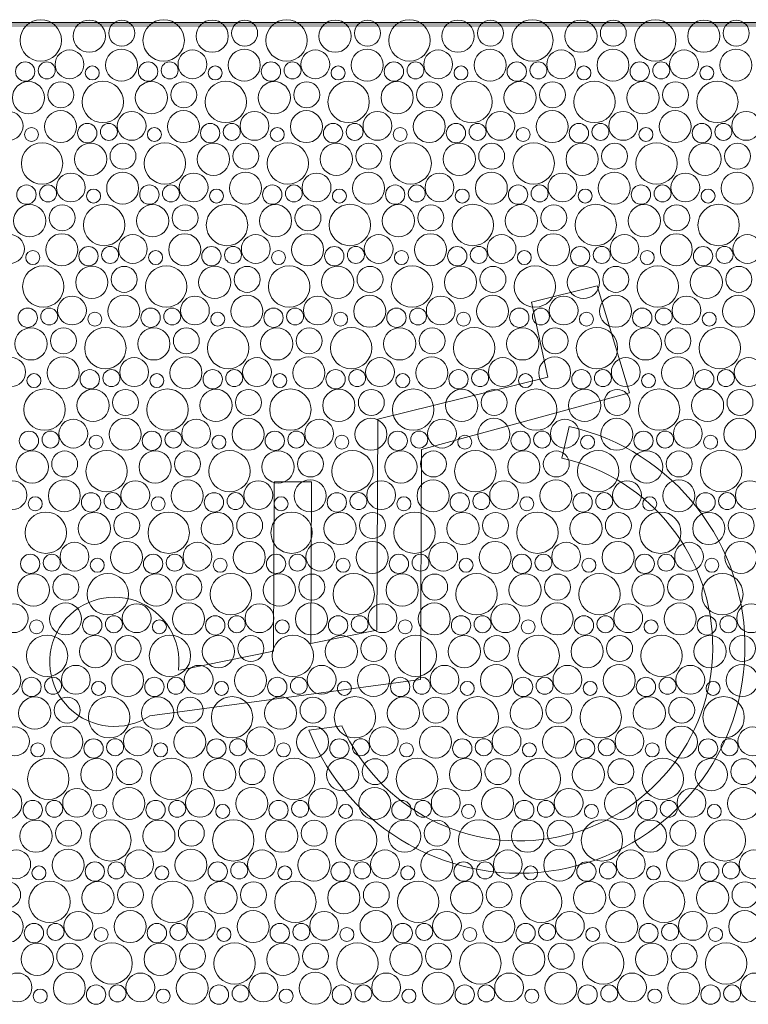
# Model space of a CAD drawing. Header units: metres. Extents: x -167 to 338, y -186 to 508.
# Tile 118 of 256: x 68.02 to 70.18, y 19.35 to 22.26. Entities that reach past the tile are written whole.
import ezdxf
from ezdxf.enums import TextEntityAlignment as Align

# ---------------------------------------------------------------- set-up
doc = ezdxf.new("R2010")
doc.units = ezdxf.units.M
doc.header["$MEASUREMENT"] = 0
doc.linetypes.add('Öffnungslinie Tür Fenster', pattern=[0.23, 0.15, -0.08])
for name, color, linetype in [('60 Gelände 2D Übersicht', 7, 'Continuous'), ('60 Stellplätze', 7, 'Continuous'), ('94 Genehmigungsplanung Bemaßung', 7, 'Continuous')]:
    doc.layers.add(name, color=color, linetype=linetype)
doc.styles.add('ERSTELLTER_STIL_1', font='arial.ttf')
doc.styles.add('ERSTELLTER_STIL_2', font='arial.ttf')
doc.dimstyles.new('ERSTELLTER_STIL__2', dxfattribs={"dimtxt": 0.25, "dimasz": 0.19, "dimexe": 0.18, "dimexo": 0.1, "dimgap": 0, "dimtad": 1, "dimzin": 0, "dimdsep": 46, "dimtxsty": 'ERSTELLTER_STIL_1', "dimblk": 'ARROWHEAD_6', "dimblk1": 'ARROWHEAD_6', "dimblk2": 'ARROWHEAD_6', "dimcen": 0.09, "dimclrd": 7, "dimclre": 7, "dimclrt": 7, "dimazin": 0, "dimtfac": 1, "dimtdec": 4, "dimtmove": 0, "dimatfit": 3, "dimfxl": 1, "dimtolj": 1, "dimtzin": 0, "dimarcsym": 0})

# ---------------------------------------------------------------- blocks, each defined once
blk = doc.blocks.new('*X45', base_point=(27236.1321, 33357.279))
at = {"layer": '60 Gelände 2D Übersicht', "color": 9, "linetype": 'Continuous', "lineweight": 18}
for centre, radius in [((68.0831, 22.2011), 0.0612), ((68.2267, 22.2136), 0.0477), ((68.3227, 22.2224), 0.0384), ((68.4468, 22.2011), 0.0612), ((68.5904, 22.2136), 0.0477), ((68.6864, 22.2224), 0.0384), ((68.8105, 22.2011), 0.0612), ((68.9541, 22.2136), 0.0477), ((69.0501, 22.2224), 0.0384), ((69.1742, 22.2011), 0.0612), ((69.3178, 22.2136), 0.0477), ((69.4138, 22.2224), 0.0384), ((69.5379, 22.2011), 0.0612), ((69.6815, 22.2136), 0.0477), ((69.7775, 22.2224), 0.0384), ((69.9017, 22.2011), 0.0612), ((70.0452, 22.2136), 0.0477), ((70.1413, 22.2224), 0.0384), ((68.1682, 22.1302), 0.0426), ((68.3217, 22.128), 0.0473), ((68.5319, 22.1302), 0.0426), ((68.6854, 22.128), 0.0473), ((68.8956, 22.1302), 0.0426), ((69.0491, 22.128), 0.0473), ((69.2593, 22.1302), 0.0426), ((69.4128, 22.128), 0.0473), ((69.623, 22.1302), 0.0426), ((69.7765, 22.128), 0.0473), ((69.9868, 22.1302), 0.0426), ((70.1402, 22.128), 0.0473), ((68.037, 22.1089), 0.0286), ((68.1008, 22.1125), 0.0251), ((68.4007, 22.1089), 0.0286), ((68.4646, 22.1125), 0.0251), ((68.7644, 22.1089), 0.0286), ((68.8283, 22.1125), 0.0251), ((69.1281, 22.1089), 0.0286), ((69.192, 22.1125), 0.0251), ((69.4918, 22.1089), 0.0286), ((69.5557, 22.1125), 0.0251), ((69.8556, 22.1089), 0.0286), ((69.9194, 22.1125), 0.0251), ((68.2356, 22.1048), 0.0207), ((68.5993, 22.1048), 0.0207), ((68.963, 22.1048), 0.0207), ((69.3267, 22.1048), 0.0207), ((69.6904, 22.1048), 0.0207), ((70.0541, 22.1048), 0.0207), ((68.0467, 22.0316), 0.0477), ((68.1427, 22.0404), 0.0384), ((68.2668, 22.0191), 0.0612), ((68.4104, 22.0316), 0.0477), ((68.5064, 22.0404), 0.0384), ((68.6305, 22.0191), 0.0612), ((68.7741, 22.0316), 0.0477), ((68.8701, 22.0404), 0.0384), ((68.9942, 22.0191), 0.0612), ((69.1378, 22.0316), 0.0477), ((69.2338, 22.0404), 0.0384), ((69.3579, 22.0191), 0.0612), ((69.5015, 22.0316), 0.0477), ((69.5975, 22.0404), 0.0384), ((69.7217, 22.0191), 0.0612), ((69.8652, 22.0316), 0.0477), ((69.9613, 22.0404), 0.0384), ((70.0854, 22.0191), 0.0612), ((67.9882, 21.9482), 0.0426), ((68.1417, 21.946), 0.0473), ((68.3519, 21.9482), 0.0426), ((68.5054, 21.946), 0.0473), ((68.7156, 21.9482), 0.0426), ((68.8691, 21.946), 0.0473), ((69.0793, 21.9482), 0.0426), ((69.2328, 21.946), 0.0473), ((69.443, 21.9482), 0.0426), ((69.5965, 21.946), 0.0473), ((69.8068, 21.9482), 0.0426), ((69.9602, 21.946), 0.0473), ((70.1705, 21.9482), 0.0426), ((68.0556, 21.9228), 0.0207), ((68.2207, 21.9269), 0.0286), ((68.2846, 21.9305), 0.0251), ((68.4193, 21.9228), 0.0207), ((68.5844, 21.9269), 0.0286), ((68.6483, 21.9305), 0.0251), ((68.783, 21.9228), 0.0207), ((68.9481, 21.9269), 0.0286), ((69.012, 21.9305), 0.0251), ((69.1467, 21.9228), 0.0207), ((69.3118, 21.9269), 0.0286), ((69.3757, 21.9305), 0.0251), ((69.5104, 21.9228), 0.0207), ((69.6756, 21.9269), 0.0286), ((69.7394, 21.9305), 0.0251), ((69.8741, 21.9228), 0.0207), ((70.0393, 21.9269), 0.0286), ((70.1031, 21.9305), 0.0251), ((68.0868, 21.8371), 0.0612), ((68.4505, 21.8371), 0.0612), ((68.8142, 21.8371), 0.0612), ((69.1779, 21.8371), 0.0612), ((69.5417, 21.8371), 0.0612), ((69.9054, 21.8371), 0.0612), ((68.2304, 21.8496), 0.0477), ((68.3264, 21.8584), 0.0384), ((68.5941, 21.8496), 0.0477), ((68.6901, 21.8584), 0.0384), ((68.9578, 21.8496), 0.0477), ((69.0538, 21.8584), 0.0384), ((69.3215, 21.8496), 0.0477), ((69.4175, 21.8584), 0.0384), ((69.6852, 21.8496), 0.0477), ((69.7813, 21.8584), 0.0384), ((70.0489, 21.8496), 0.0477), ((70.145, 21.8584), 0.0384), ((68.3254, 21.764), 0.0473), ((68.6891, 21.764), 0.0473), ((69.0528, 21.764), 0.0473), ((69.4165, 21.764), 0.0473), ((69.7802, 21.764), 0.0473), ((70.1439, 21.764), 0.0473), ((68.1719, 21.7662), 0.0426), ((68.5356, 21.7662), 0.0426), ((68.8993, 21.7662), 0.0426), ((69.263, 21.7662), 0.0426), ((69.6268, 21.7662), 0.0426), ((69.9905, 21.7662), 0.0426), ((68.0407, 21.7449), 0.0286), ((68.1046, 21.7485), 0.0251), ((68.2393, 21.7408), 0.0207), ((68.4044, 21.7449), 0.0286), ((68.4683, 21.7485), 0.0251), ((68.603, 21.7408), 0.0207), ((68.7681, 21.7449), 0.0286), ((68.832, 21.7485), 0.0251), ((68.9667, 21.7408), 0.0207), ((69.1318, 21.7449), 0.0286), ((69.1957, 21.7485), 0.0251), ((69.3304, 21.7408), 0.0207), ((69.4956, 21.7449), 0.0286), ((69.5594, 21.7485), 0.0251), ((69.6941, 21.7408), 0.0207), ((69.8593, 21.7449), 0.0286), ((69.9231, 21.7485), 0.0251), ((70.0578, 21.7408), 0.0207), ((68.0504, 21.6676), 0.0477), ((68.1464, 21.6764), 0.0384), ((68.2705, 21.6551), 0.0612), ((68.4141, 21.6676), 0.0477), ((68.5101, 21.6764), 0.0384), ((68.6342, 21.6551), 0.0612), ((68.7778, 21.6676), 0.0477), ((68.8738, 21.6764), 0.0384), ((68.9979, 21.6551), 0.0612), ((69.1415, 21.6676), 0.0477), ((69.2375, 21.6764), 0.0384), ((69.3617, 21.6551), 0.0612), ((69.5052, 21.6676), 0.0477), ((69.6013, 21.6764), 0.0384), ((69.7254, 21.6551), 0.0612), ((69.8689, 21.6676), 0.0477), ((69.965, 21.6764), 0.0384), ((70.0891, 21.6551), 0.0612), ((67.9919, 21.5842), 0.0426), ((68.1454, 21.582), 0.0473), ((68.3556, 21.5842), 0.0426), ((68.5091, 21.582), 0.0473), ((68.7193, 21.5842), 0.0426), ((68.8728, 21.582), 0.0473), ((69.083, 21.5842), 0.0426), ((69.2365, 21.582), 0.0473), ((69.4468, 21.5842), 0.0426), ((69.6002, 21.582), 0.0473), ((69.8105, 21.5842), 0.0426), ((69.9639, 21.582), 0.0473), ((70.1742, 21.5842), 0.0426), ((68.0593, 21.5588), 0.0207), ((68.2244, 21.5629), 0.0286), ((68.2883, 21.5665), 0.0251), ((68.423, 21.5588), 0.0207), ((68.5881, 21.5629), 0.0286), ((68.652, 21.5665), 0.0251), ((68.7867, 21.5588), 0.0207), ((68.9518, 21.5629), 0.0286), ((69.0157, 21.5665), 0.0251), ((69.1504, 21.5588), 0.0207), ((69.3156, 21.5629), 0.0286), ((69.3794, 21.5665), 0.0251), ((69.5141, 21.5588), 0.0207), ((69.6793, 21.5629), 0.0286), ((69.7431, 21.5665), 0.0251), ((69.8778, 21.5588), 0.0207), ((70.043, 21.5629), 0.0286), ((70.1068, 21.5665), 0.0251), ((68.0905, 21.4731), 0.0612), ((68.2341, 21.4856), 0.0477), ((68.3301, 21.4944), 0.0384), ((68.4542, 21.4731), 0.0612), ((68.5978, 21.4856), 0.0477), ((68.6938, 21.4944), 0.0384), ((68.8179, 21.4731), 0.0612), ((68.9615, 21.4856), 0.0477), ((69.0575, 21.4944), 0.0384), ((69.1817, 21.4731), 0.0612), ((69.3252, 21.4856), 0.0477), ((69.4213, 21.4944), 0.0384), ((69.5454, 21.4731), 0.0612), ((69.6889, 21.4856), 0.0477), ((69.785, 21.4944), 0.0384), ((69.9091, 21.4731), 0.0612), ((70.0526, 21.4856), 0.0477), ((70.1487, 21.4944), 0.0384), ((68.1756, 21.4022), 0.0426), ((68.3291, 21.4), 0.0473), ((68.5393, 21.4022), 0.0426), ((68.6928, 21.4), 0.0473), ((68.903, 21.4022), 0.0426), ((69.0565, 21.4), 0.0473), ((69.2668, 21.4022), 0.0426), ((69.4202, 21.4), 0.0473), ((69.6305, 21.4022), 0.0426), ((69.7839, 21.4), 0.0473), ((69.9942, 21.4022), 0.0426), ((70.1476, 21.4), 0.0473), ((68.0444, 21.3809), 0.0286), ((68.1083, 21.3845), 0.0251), ((68.4081, 21.3809), 0.0286), ((68.472, 21.3845), 0.0251), ((68.7718, 21.3809), 0.0286), ((68.8357, 21.3845), 0.0251), ((69.1356, 21.3809), 0.0286), ((69.1994, 21.3845), 0.0251), ((69.4993, 21.3809), 0.0286), ((69.5631, 21.3845), 0.0251), ((69.863, 21.3809), 0.0286), ((69.9268, 21.3845), 0.0251), ((68.243, 21.3768), 0.0207), ((68.6067, 21.3768), 0.0207), ((68.9704, 21.3768), 0.0207), ((69.3341, 21.3768), 0.0207), ((69.6978, 21.3768), 0.0207), ((70.0615, 21.3768), 0.0207), ((68.0541, 21.3036), 0.0477), ((68.1501, 21.3124), 0.0384), ((68.2742, 21.2911), 0.0612), ((68.4178, 21.3036), 0.0477), ((68.5138, 21.3124), 0.0384), ((68.6379, 21.2911), 0.0612), ((68.7815, 21.3036), 0.0477), ((68.8775, 21.3124), 0.0384), ((69.0017, 21.2911), 0.0612), ((69.1452, 21.3036), 0.0477), ((69.2413, 21.3124), 0.0384), ((69.3654, 21.2911), 0.0612), ((69.5089, 21.3036), 0.0477), ((69.605, 21.3124), 0.0384), ((69.7291, 21.2911), 0.0612), ((69.8726, 21.3036), 0.0477), ((69.9687, 21.3124), 0.0384), ((70.0928, 21.2911), 0.0612), ((67.9956, 21.2202), 0.0426), ((68.1491, 21.218), 0.0473), ((68.3593, 21.2202), 0.0426), ((68.5128, 21.218), 0.0473), ((68.723, 21.2202), 0.0426), ((68.8765, 21.218), 0.0473), ((69.0868, 21.2202), 0.0426), ((69.2402, 21.218), 0.0473), ((69.4505, 21.2202), 0.0426), ((69.6039, 21.218), 0.0473), ((69.8142, 21.2202), 0.0426), ((69.9676, 21.218), 0.0473), ((70.1779, 21.2202), 0.0426), ((68.063, 21.1948), 0.0207), ((68.2281, 21.1989), 0.0286), ((68.292, 21.2025), 0.0251), ((68.4267, 21.1948), 0.0207), ((68.5918, 21.1989), 0.0286), ((68.6557, 21.2025), 0.0251), ((68.7904, 21.1948), 0.0207), ((68.9556, 21.1989), 0.0286), ((69.0194, 21.2025), 0.0251), ((69.1541, 21.1948), 0.0207), ((69.3193, 21.1989), 0.0286), ((69.3831, 21.2025), 0.0251), ((69.5178, 21.1948), 0.0207), ((69.683, 21.1989), 0.0286), ((69.7468, 21.2025), 0.0251), ((69.8815, 21.1948), 0.0207), ((70.0467, 21.1989), 0.0286), ((70.1105, 21.2025), 0.0251), ((68.0942, 21.1091), 0.0612), ((68.4579, 21.1091), 0.0612), ((68.8217, 21.1091), 0.0612), ((69.1854, 21.1091), 0.0612), ((69.5491, 21.1091), 0.0612), ((69.9128, 21.1091), 0.0612), ((68.2378, 21.1216), 0.0477), ((68.3338, 21.1304), 0.0384), ((68.6015, 21.1216), 0.0477), ((68.6975, 21.1304), 0.0384), ((68.9652, 21.1216), 0.0477), ((69.0613, 21.1304), 0.0384), ((69.3289, 21.1216), 0.0477), ((69.425, 21.1304), 0.0384), ((69.6926, 21.1216), 0.0477), ((69.7887, 21.1304), 0.0384), ((70.0563, 21.1216), 0.0477), ((70.1524, 21.1304), 0.0384), ((68.3328, 21.0361), 0.0473), ((68.6965, 21.0361), 0.0473), ((69.0602, 21.0361), 0.0473), ((69.4239, 21.0361), 0.0473), ((69.7876, 21.0361), 0.0473), ((70.1514, 21.0361), 0.0473), ((68.1793, 21.0382), 0.0426), ((68.543, 21.0382), 0.0426), ((68.9068, 21.0382), 0.0426), ((69.2705, 21.0382), 0.0426), ((69.6342, 21.0382), 0.0426), ((69.9979, 21.0382), 0.0426), ((68.0481, 21.0169), 0.0286), ((68.112, 21.0205), 0.0251), ((68.2467, 21.0128), 0.0207), ((68.4118, 21.0169), 0.0286), ((68.4757, 21.0205), 0.0251), ((68.6104, 21.0128), 0.0207), ((68.7756, 21.0169), 0.0286), ((68.8394, 21.0205), 0.0251), ((68.9741, 21.0128), 0.0207), ((69.1393, 21.0169), 0.0286), ((69.2031, 21.0205), 0.0251), ((69.3378, 21.0128), 0.0207), ((69.503, 21.0169), 0.0286), ((69.5668, 21.0205), 0.0251), ((69.7015, 21.0128), 0.0207), ((69.8667, 21.0169), 0.0286), ((69.9305, 21.0205), 0.0251), ((70.0653, 21.0128), 0.0207), ((68.0578, 20.9396), 0.0477), ((68.1538, 20.9484), 0.0384), ((68.2779, 20.9271), 0.0612), ((68.4215, 20.9396), 0.0477), ((68.5175, 20.9484), 0.0384), ((68.6417, 20.9271), 0.0612), ((68.7852, 20.9396), 0.0477), ((68.8813, 20.9484), 0.0384), ((69.0054, 20.9271), 0.0612), ((69.1489, 20.9396), 0.0477), ((69.245, 20.9484), 0.0384), ((69.3691, 20.9271), 0.0612), ((69.5126, 20.9396), 0.0477), ((69.6087, 20.9484), 0.0384), ((69.7328, 20.9271), 0.0612), ((69.8763, 20.9396), 0.0477), ((69.9724, 20.9484), 0.0384), ((70.0965, 20.9271), 0.0612), ((67.9993, 20.8562), 0.0426), ((68.1528, 20.8541), 0.0473), ((68.363, 20.8562), 0.0426), ((68.5165, 20.8541), 0.0473), ((68.7268, 20.8562), 0.0426), ((68.8802, 20.8541), 0.0473), ((69.0905, 20.8562), 0.0426), ((69.2439, 20.8541), 0.0473), ((69.4542, 20.8562), 0.0426), ((69.6076, 20.8541), 0.0473), ((69.8179, 20.8562), 0.0426), ((69.9714, 20.8541), 0.0473), ((70.1816, 20.8562), 0.0426), ((68.0667, 20.8308), 0.0207), ((68.2318, 20.8349), 0.0286), ((68.2957, 20.8385), 0.0251), ((68.4304, 20.8308), 0.0207), ((68.5956, 20.8349), 0.0286), ((68.6594, 20.8385), 0.0251), ((68.7941, 20.8308), 0.0207), ((68.9593, 20.8349), 0.0286), ((69.0231, 20.8385), 0.0251), ((69.1578, 20.8308), 0.0207), ((69.323, 20.8349), 0.0286), ((69.3868, 20.8385), 0.0251), ((69.5215, 20.8308), 0.0207), ((69.6867, 20.8349), 0.0286), ((69.7505, 20.8385), 0.0251), ((69.8853, 20.8308), 0.0207), ((70.0504, 20.8349), 0.0286), ((70.1142, 20.8385), 0.0251), ((68.0979, 20.7451), 0.0612), ((68.2415, 20.7576), 0.0477), ((68.3375, 20.7664), 0.0384), ((68.4617, 20.7451), 0.0612), ((68.6052, 20.7576), 0.0477), ((68.7013, 20.7664), 0.0384), ((68.8254, 20.7451), 0.0612), ((68.9689, 20.7576), 0.0477), ((69.065, 20.7664), 0.0384), ((69.1891, 20.7451), 0.0612), ((69.3326, 20.7576), 0.0477), ((69.4287, 20.7664), 0.0384), ((69.5528, 20.7451), 0.0612), ((69.6963, 20.7576), 0.0477), ((69.7924, 20.7664), 0.0384), ((69.9165, 20.7451), 0.0612), ((70.06, 20.7576), 0.0477), ((70.1561, 20.7664), 0.0384), ((68.183, 20.6742), 0.0426), ((68.3365, 20.6721), 0.0473), ((68.5468, 20.6742), 0.0426), ((68.7002, 20.6721), 0.0473), ((68.9105, 20.6742), 0.0426), ((69.0639, 20.6721), 0.0473), ((69.2742, 20.6742), 0.0426), ((69.4276, 20.6721), 0.0473), ((69.6379, 20.6742), 0.0426), ((69.7914, 20.6721), 0.0473), ((70.0016, 20.6742), 0.0426), ((70.1551, 20.6721), 0.0473), ((68.0518, 20.653), 0.0286), ((68.1157, 20.6565), 0.0251), ((68.4156, 20.653), 0.0286), ((68.4794, 20.6565), 0.0251), ((68.7793, 20.653), 0.0286), ((68.8431, 20.6565), 0.0251), ((69.143, 20.653), 0.0286), ((69.2068, 20.6565), 0.0251), ((69.5067, 20.653), 0.0286), ((69.5705, 20.6565), 0.0251), ((69.8704, 20.653), 0.0286), ((69.9342, 20.6565), 0.0251), ((68.2504, 20.6488), 0.0207), ((68.6141, 20.6488), 0.0207), ((68.9778, 20.6488), 0.0207), ((69.3415, 20.6488), 0.0207), ((69.7053, 20.6488), 0.0207), ((70.069, 20.6488), 0.0207), ((68.0615, 20.5756), 0.0477), ((68.1575, 20.5844), 0.0384), ((68.2817, 20.5631), 0.0612), ((68.4252, 20.5756), 0.0477), ((68.5213, 20.5844), 0.0384), ((68.6454, 20.5631), 0.0612), ((68.7889, 20.5756), 0.0477), ((68.885, 20.5844), 0.0384), ((69.0091, 20.5631), 0.0612), ((69.1526, 20.5756), 0.0477), ((69.2487, 20.5844), 0.0384), ((69.3728, 20.5631), 0.0612), ((69.5163, 20.5756), 0.0477), ((69.6124, 20.5844), 0.0384), ((69.7365, 20.5631), 0.0612), ((69.88, 20.5756), 0.0477), ((69.9761, 20.5844), 0.0384), ((70.1002, 20.5631), 0.0612), ((68.003, 20.4922), 0.0426), ((68.1565, 20.4901), 0.0473), ((68.3668, 20.4922), 0.0426), ((68.5202, 20.4901), 0.0473), ((68.7305, 20.4922), 0.0426), ((68.8839, 20.4901), 0.0473), ((69.0942, 20.4922), 0.0426), ((69.2476, 20.4901), 0.0473), ((69.4579, 20.4922), 0.0426), ((69.6114, 20.4901), 0.0473), ((69.8216, 20.4922), 0.0426), ((69.9751, 20.4901), 0.0473), ((70.1853, 20.4922), 0.0426), ((68.0704, 20.4668), 0.0207), ((68.2356, 20.471), 0.0286), ((68.2994, 20.4745), 0.0251), ((68.4341, 20.4668), 0.0207), ((68.5993, 20.471), 0.0286), ((68.6631, 20.4745), 0.0251), ((68.7978, 20.4668), 0.0207), ((68.963, 20.471), 0.0286), ((69.0268, 20.4745), 0.0251), ((69.1615, 20.4668), 0.0207), ((69.3267, 20.471), 0.0286), ((69.3905, 20.4745), 0.0251), ((69.5253, 20.4668), 0.0207), ((69.6904, 20.471), 0.0286), ((69.7542, 20.4745), 0.0251), ((69.889, 20.4668), 0.0207), ((70.0541, 20.471), 0.0286), ((70.1179, 20.4745), 0.0251), ((68.1017, 20.3812), 0.0612), ((68.4654, 20.3812), 0.0612), ((68.8291, 20.3812), 0.0612), ((69.1928, 20.3812), 0.0612), ((69.5565, 20.3812), 0.0612), ((69.9202, 20.3812), 0.0612), ((68.2452, 20.3936), 0.0477), ((68.3413, 20.4024), 0.0384), ((68.6089, 20.3936), 0.0477), ((68.705, 20.4024), 0.0384), ((68.9726, 20.3936), 0.0477), ((69.0687, 20.4024), 0.0384), ((69.3363, 20.3936), 0.0477), ((69.4324, 20.4024), 0.0384), ((69.7, 20.3936), 0.0477), ((69.7961, 20.4024), 0.0384), ((70.0638, 20.3936), 0.0477), ((70.1598, 20.4024), 0.0384), ((67.9765, 20.3081), 0.0473), ((68.3402, 20.3081), 0.0473), ((68.7039, 20.3081), 0.0473), ((69.0676, 20.3081), 0.0473), ((69.4314, 20.3081), 0.0473), ((69.7951, 20.3081), 0.0473), ((70.1588, 20.3081), 0.0473), ((68.1868, 20.3102), 0.0426), ((68.5505, 20.3102), 0.0426), ((68.9142, 20.3102), 0.0426), ((69.2779, 20.3102), 0.0426), ((69.6416, 20.3102), 0.0426), ((70.0053, 20.3102), 0.0426), ((68.0556, 20.289), 0.0286), ((68.1194, 20.2925), 0.0251), ((68.2541, 20.2848), 0.0207), ((68.4193, 20.289), 0.0286), ((68.4831, 20.2925), 0.0251), ((68.6178, 20.2848), 0.0207), ((68.783, 20.289), 0.0286), ((68.8468, 20.2925), 0.0251), ((68.9815, 20.2848), 0.0207), ((69.1467, 20.289), 0.0286), ((69.2105, 20.2925), 0.0251), ((69.3453, 20.2848), 0.0207), ((69.5104, 20.289), 0.0286), ((69.5742, 20.2925), 0.0251), ((69.709, 20.2848), 0.0207), ((69.8741, 20.289), 0.0286), ((69.9379, 20.2925), 0.0251), ((70.0727, 20.2848), 0.0207), ((68.0652, 20.2116), 0.0477), ((68.1613, 20.2204), 0.0384), ((68.2854, 20.1992), 0.0612), ((68.4289, 20.2116), 0.0477), ((68.525, 20.2204), 0.0384), ((68.6491, 20.1992), 0.0612), ((68.7926, 20.2116), 0.0477), ((68.8887, 20.2204), 0.0384), ((69.0128, 20.1992), 0.0612), ((69.1563, 20.2116), 0.0477), ((69.2524, 20.2204), 0.0384), ((69.3765, 20.1992), 0.0612), ((69.52, 20.2116), 0.0477), ((69.6161, 20.2204), 0.0384), ((69.7402, 20.1992), 0.0612), ((69.8838, 20.2116), 0.0477), ((69.9798, 20.2204), 0.0384), ((70.1039, 20.1992), 0.0612), ((68.0068, 20.1282), 0.0426), ((68.1602, 20.1261), 0.0473), ((68.3705, 20.1282), 0.0426), ((68.5239, 20.1261), 0.0473), ((68.7342, 20.1282), 0.0426), ((68.8876, 20.1261), 0.0473), ((69.0979, 20.1282), 0.0426), ((69.2514, 20.1261), 0.0473), ((69.4616, 20.1282), 0.0426), ((69.6151, 20.1261), 0.0473), ((69.8253, 20.1282), 0.0426), ((69.9788, 20.1261), 0.0473), ((70.189, 20.1282), 0.0426), ((68.0741, 20.1028), 0.0207), ((68.2393, 20.107), 0.0286), ((68.3031, 20.1105), 0.0251), ((68.4378, 20.1028), 0.0207), ((68.603, 20.107), 0.0286), ((68.6668, 20.1105), 0.0251), ((68.8015, 20.1028), 0.0207), ((68.9667, 20.107), 0.0286), ((69.0305, 20.1105), 0.0251), ((69.1653, 20.1028), 0.0207), ((69.3304, 20.107), 0.0286), ((69.3942, 20.1105), 0.0251), ((69.529, 20.1028), 0.0207), ((69.6941, 20.107), 0.0286), ((69.7579, 20.1105), 0.0251), ((69.8927, 20.1028), 0.0207), ((70.0578, 20.107), 0.0286), ((70.1216, 20.1105), 0.0251), ((68.1054, 20.0172), 0.0612), ((68.2489, 20.0296), 0.0477), ((68.345, 20.0384), 0.0384), ((68.4691, 20.0172), 0.0612), ((68.6126, 20.0296), 0.0477), ((68.7087, 20.0384), 0.0384), ((68.8328, 20.0172), 0.0612), ((68.9763, 20.0296), 0.0477), ((69.0724, 20.0384), 0.0384), ((69.1965, 20.0172), 0.0612), ((69.34, 20.0296), 0.0477), ((69.4361, 20.0384), 0.0384), ((69.5602, 20.0172), 0.0612), ((69.7038, 20.0296), 0.0477), ((69.7998, 20.0384), 0.0384), ((69.9239, 20.0172), 0.0612), ((70.0675, 20.0296), 0.0477), ((70.1635, 20.0384), 0.0384), ((67.9802, 19.9441), 0.0473), ((68.1905, 19.9462), 0.0426), ((68.3439, 19.9441), 0.0473), ((68.5542, 19.9462), 0.0426), ((68.7076, 19.9441), 0.0473), ((68.9179, 19.9462), 0.0426), ((69.0714, 19.9441), 0.0473), ((69.2816, 19.9462), 0.0426), ((69.4351, 19.9441), 0.0473), ((69.6453, 19.9462), 0.0426), ((69.7988, 19.9441), 0.0473), ((70.009, 19.9462), 0.0426), ((70.1625, 19.9441), 0.0473), ((68.0593, 19.925), 0.0286), ((68.1231, 19.9285), 0.0251), ((68.423, 19.925), 0.0286), ((68.4868, 19.9285), 0.0251), ((68.7867, 19.925), 0.0286), ((68.8505, 19.9285), 0.0251), ((69.1504, 19.925), 0.0286), ((69.2142, 19.9285), 0.0251), ((69.5141, 19.925), 0.0286), ((69.5779, 19.9285), 0.0251), ((69.8778, 19.925), 0.0286), ((69.9416, 19.9285), 0.0251), ((68.2578, 19.9208), 0.0207), ((68.6215, 19.9208), 0.0207), ((68.9853, 19.9208), 0.0207), ((69.349, 19.9208), 0.0207), ((69.7127, 19.9208), 0.0207), ((70.0764, 19.9208), 0.0207), ((68.0689, 19.8476), 0.0477), ((68.165, 19.8564), 0.0384), ((68.2891, 19.8352), 0.0612), ((68.4326, 19.8476), 0.0477), ((68.5287, 19.8564), 0.0384), ((68.6528, 19.8352), 0.0612), ((68.7963, 19.8476), 0.0477), ((68.8924, 19.8564), 0.0384), ((69.0165, 19.8352), 0.0612), ((69.16, 19.8476), 0.0477), ((69.2561, 19.8564), 0.0384), ((69.3802, 19.8352), 0.0612), ((69.5238, 19.8476), 0.0477), ((69.6198, 19.8564), 0.0384), ((69.7439, 19.8352), 0.0612), ((69.8875, 19.8476), 0.0477), ((69.9835, 19.8564), 0.0384), ((70.1076, 19.8352), 0.0612), ((68.0105, 19.7642), 0.0426), ((68.1639, 19.7621), 0.0473), ((68.3742, 19.7642), 0.0426), ((68.5276, 19.7621), 0.0473), ((68.7379, 19.7642), 0.0426), ((68.8914, 19.7621), 0.0473), ((69.1016, 19.7642), 0.0426), ((69.2551, 19.7621), 0.0473), ((69.4653, 19.7642), 0.0426), ((69.6188, 19.7621), 0.0473), ((69.829, 19.7642), 0.0426), ((69.9825, 19.7621), 0.0473), ((70.1927, 19.7642), 0.0426), ((68.0778, 19.7388), 0.0207), ((68.243, 19.743), 0.0286), ((68.3068, 19.7465), 0.0251), ((68.4415, 19.7388), 0.0207), ((68.6067, 19.743), 0.0286), ((68.6705, 19.7465), 0.0251), ((68.8053, 19.7388), 0.0207), ((68.9704, 19.743), 0.0286), ((69.0342, 19.7465), 0.0251), ((69.169, 19.7388), 0.0207), ((69.3341, 19.743), 0.0286), ((69.3979, 19.7465), 0.0251), ((69.5327, 19.7388), 0.0207), ((69.6978, 19.743), 0.0286), ((69.7616, 19.7465), 0.0251), ((69.8964, 19.7388), 0.0207), ((70.0615, 19.743), 0.0286), ((70.1253, 19.7465), 0.0251), ((68.1091, 19.6532), 0.0612), ((68.4728, 19.6532), 0.0612), ((68.8365, 19.6532), 0.0612), ((69.2002, 19.6532), 0.0612), ((69.5639, 19.6532), 0.0612), ((69.9276, 19.6532), 0.0612), ((67.985, 19.6744), 0.0384), ((68.2526, 19.6656), 0.0477), ((68.3487, 19.6744), 0.0384), ((68.6163, 19.6656), 0.0477), ((68.7124, 19.6744), 0.0384), ((68.98, 19.6656), 0.0477), ((69.0761, 19.6744), 0.0384), ((69.3438, 19.6656), 0.0477), ((69.4398, 19.6744), 0.0384), ((69.7075, 19.6656), 0.0477), ((69.8035, 19.6744), 0.0384), ((70.0712, 19.6656), 0.0477), ((70.1672, 19.6744), 0.0384), ((67.9839, 19.5801), 0.0473), ((68.3476, 19.5801), 0.0473), ((68.7114, 19.5801), 0.0473), ((69.0751, 19.5801), 0.0473), ((69.4388, 19.5801), 0.0473), ((69.8025, 19.5801), 0.0473), ((70.1662, 19.5801), 0.0473), ((68.1942, 19.5822), 0.0426), ((68.5579, 19.5822), 0.0426), ((68.9216, 19.5822), 0.0426), ((69.2853, 19.5822), 0.0426), ((69.649, 19.5822), 0.0426), ((70.0127, 19.5822), 0.0426), ((68.063, 19.561), 0.0286), ((68.1268, 19.5645), 0.0251), ((68.2615, 19.5568), 0.0207), ((68.4267, 19.561), 0.0286), ((68.4905, 19.5645), 0.0251), ((68.6253, 19.5568), 0.0207), ((68.7904, 19.561), 0.0286), ((68.8542, 19.5645), 0.0251), ((68.989, 19.5568), 0.0207), ((69.1541, 19.561), 0.0286), ((69.2179, 19.5645), 0.0251), ((69.3527, 19.5568), 0.0207), ((69.5178, 19.561), 0.0286), ((69.5816, 19.5645), 0.0251), ((69.7164, 19.5568), 0.0207), ((69.8815, 19.561), 0.0286), ((69.9453, 19.5645), 0.0251), ((70.0801, 19.5568), 0.0207), ((68.0726, 19.4836), 0.0477), ((68.1687, 19.4924), 0.0384), ((68.2928, 19.4712), 0.0612), ((68.4363, 19.4836), 0.0477), ((68.5324, 19.4924), 0.0384), ((68.6565, 19.4712), 0.0612), ((68.8, 19.4836), 0.0477), ((68.8961, 19.4924), 0.0384), ((69.0202, 19.4712), 0.0612), ((69.1638, 19.4836), 0.0477), ((69.2598, 19.4924), 0.0384), ((69.3839, 19.4712), 0.0612), ((69.5275, 19.4836), 0.0477), ((69.6235, 19.4924), 0.0384), ((69.7476, 19.4712), 0.0612), ((69.8912, 19.4836), 0.0477), ((69.9872, 19.4924), 0.0384), ((70.1113, 19.4712), 0.0612), ((68.0142, 19.4003), 0.0426), ((68.1676, 19.3981), 0.0473), ((68.3779, 19.4003), 0.0426), ((68.5314, 19.3981), 0.0473), ((68.7416, 19.4003), 0.0426), ((68.8951, 19.3981), 0.0473), ((69.1053, 19.4003), 0.0426), ((69.2588, 19.3981), 0.0473), ((69.469, 19.4003), 0.0426), ((69.6225, 19.3981), 0.0473), ((69.8327, 19.4003), 0.0426), ((69.9862, 19.3981), 0.0473), ((70.1964, 19.4003), 0.0426), ((68.0815, 19.3748), 0.0207), ((68.2467, 19.379), 0.0286), ((68.3105, 19.3825), 0.0251), ((68.4453, 19.3748), 0.0207), ((68.6104, 19.379), 0.0286), ((68.6742, 19.3825), 0.0251), ((68.809, 19.3748), 0.0207), ((68.9741, 19.379), 0.0286), ((69.0379, 19.3825), 0.0251), ((69.1727, 19.3748), 0.0207), ((69.3378, 19.379), 0.0286), ((69.4016, 19.3825), 0.0251), ((69.5364, 19.3748), 0.0207), ((69.7015, 19.379), 0.0286), ((69.7653, 19.3825), 0.0251), ((69.9001, 19.3748), 0.0207), ((70.0652, 19.379), 0.0286), ((70.129, 19.3825), 0.0251)]:
    blk.add_circle(centre, radius, dxfattribs=at)
blk = doc.blocks.new('Parkplätze Linienzug 27')
at = {"layer": '60 Stellplätze', "color": 7, "linetype": 'Continuous', "lineweight": 13}
for p, q in [((9.0456, 3.7566), (8.9385, 2.9559)), ((8.8546, 3.3905), (8.9112, 3.6678)), ((8.3535, 3.3884), (8.8546, 3.3905)), ((8.354, 3.2788), (8.3535, 3.3884)), ((8.8322, 3.2808), (8.354, 3.2788)), ((8.7921, 3.0848), (8.8322, 3.2808)), ((9.0885, 3.2862), (9.0754, 3.1881)), ((8.0448, 2.5792), (8.1685, 3.0822)), ((8.1685, 3.0822), (8.7921, 3.0848)), ((8.2581, 2.9531), (8.0906, 2.3375)), ((8.9385, 2.9559), (8.2581, 2.9531)), ((7.7743, 2.4333), (7.8221, 2.6277)), ((7.8221, 2.6277), (8.0448, 2.5792)), ((8.1902, 2.5162), (8.2834, 2.5373)), ((8.0906, 2.3375), (7.7743, 2.4333))]:
    blk.add_line(p, q, dxfattribs=at)
at = {"layer": '60 Stellplätze', "color": 7, "linetype": 'Continuous', "lineweight": 13, "flags": 128}
blk.add_lwpolyline([(10.5, 0), (10.5, 5.5), (7, 5.5), (7, 0)], close=True, dxfattribs=at)
at = {"layer": '60 Stellplätze', "color": 7, "linetype": 'Continuous', "lineweight": 13}
for centre, radius, start, end in [((8.8861, 3.8619), 0.1911, 326.5723, 277.3675), ((8.8425, 2.6643), 0.6689, 192.7923, 68.4146), ((8.8425, 2.6643), 0.5733, 192.7923, 66.0275)]:
    blk.add_arc(centre, radius, start, end, dxfattribs=at)
blk = doc.blocks.new('*D536', base_point=(27236.1321, 33357.279))
at = {"layer": '94 Genehmigungsplanung Bemaßung', "color": 7, "linetype": 'Continuous', "lineweight": 13}
for p, q in [((78.3117, 22.3491), (78.5117, 22.1491)), ((78.5992, 22.2491), (78.2242, 22.2491)), ((78.4117, 18.7491), (78.4117, 22.2491)), ((78.3117, 18.8491), (78.5117, 18.6491)), ((78.5992, 18.7491), (78.2242, 18.7491)), ((78.4117, 18.5991), (78.4117, 18.7491))]:
    blk.add_line(p, q, dxfattribs=at)
at = {"layer": '94 Genehmigungsplanung Bemaßung', "color": 7, "lineweight": 13, "insert": (78.3617, 20.1655), "char_height": 0.25, "attachment_point": 7, "rotation": 90, "style": 'ERSTELLTER_STIL_1'}
blk.add_mtext('\\A1;{\\pql;\\fArial|b0|i0|c0|p0;\\W1.000000;3,50}', dxfattribs=at)
blk = doc.blocks.new('ARROWHEAD_6')
at = {"color": 0, "linetype": 'Continuous', "lineweight": 0}
for p, q in [((-0.5, -0.5), (0.5, 0.5)), ((0, 0), (-1, 0))]:
    blk.add_line(p, q, dxfattribs=at)
blk = doc.blocks.new('Parkplätze 27')
at = {"layer": '60 Stellplätze', "color": 7, "linetype": 'Continuous', "lineweight": 13, "flags": 128}
blk.add_lwpolyline([(2.745, 0), (2.755, 0), (2.755, 5.4989), (2.745, 5.4989)], close=True, dxfattribs=at)
at = {"layer": '60 Stellplätze', "color": 7, "linetype": 'Continuous', "lineweight": 13, "style": 'ERSTELLTER_STIL_2'}
for tag, p in [('num_start_0', (0.4, 0.4171)), ('num_start_1', (3.15, 0.4171)), ('num_start_2', (5.9, 0.4146)), ('num_start_3', (8.65, 0.4171)), ('num_start_4', (11.4, 0.4146)), ('num_start_5', (14.15, 0.4146))]:
    blk.add_attdef(tag, text='', height=0.3, dxfattribs=at).set_placement(p, align=Align.MIDDLE_CENTER)

msp = doc.modelspace()

# ---------------------------------------------------------------- block references
at = {"layer": '60 Gelände 2D Übersicht', "color": 9, "linetype": 'Öffnungslinie Tür Fenster', "lineweight": 18}
msp.add_blockref('*X45', (27236.1321, 33357.279), dxfattribs=at)
at = {"layer": '60 Stellplätze', "color": 7, "linetype": 'Continuous', "lineweight": 13, "rotation": 89.9945255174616}
msp.add_blockref('Parkplätze 27', (72.1622, 19.4986), dxfattribs=at)
at = {"layer": '60 Stellplätze', "color": 7, "linetype": 'Continuous', "lineweight": 13, "xscale": -0.9999999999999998, "rotation": 90.0054744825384}
msp.add_blockref('Parkplätze Linienzug 27', (72.1618, 29.2497), dxfattribs=at)

# ---------------------------------------------------------------- dimensions: what is measured, and where the dimension line sits
at = {"layer": '94 Genehmigungsplanung Bemaßung', "color": 7, "linetype": 'Continuous', "lineweight": 13}
dim = msp.add_linear_dim(base=(78.4117, 22.2491), p1=(66.6628, 18.7491), p2=(72.1625, 22.2491), angle=90, dimstyle='ERSTELLTER_STIL__2', dxfattribs=at)
dim.commit()
dim.dimension.update_dxf_attribs({"geometry": '*D536', "text_midpoint": (78.2367, 20.4891), "dimtype": 160, "text_rotation": 90})

doc.saveas('drawing.dxf')
